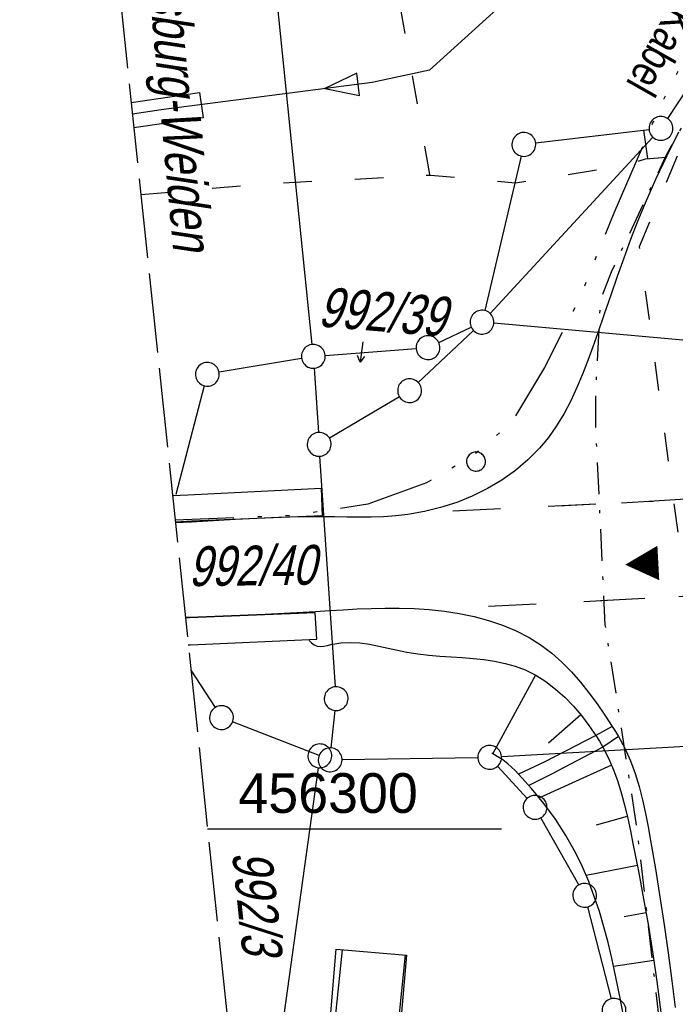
# Model space of a CAD drawing. Extents: x 509535 to 509917, y 455493 to 456443.
# Tile 21 of 34: x 509535 to 509577, y 456289 to 456351. Entities that reach past the tile are written whole.
import ezdxf
from ezdxf.enums import TextEntityAlignment as Align

# ---------------------------------------------------------------- set-up
doc = ezdxf.new("R2010")
doc.units = 0
doc.header["$LTSCALE"] = 10
doc.header["$MEASUREMENT"] = 0
for name, pattern in [('ACAD_ISO03W100', [30, 12, -18]), ('ACAD_ISO14W100', [25.5, 12, -3, 0.5, -3, 0.5, -3, 0.5, -3]), ('LT00', [0]), ('LT02', [0.4, 0.2, -0.2]), ('LT08', [0.42, 0.2, -0.1, 0.02, -0.1]), ('LT14', [0.6, 0.5, -0.1])]:
    doc.linetypes.add(name, pattern=pattern)
doc.layers.get('0').update_dxf_attribs({"linetype": 'LT00'})
for name, color, linetype in [('--EK_FBR', 1, 'LT00'), ('ABWASSERLTG', 24, 'LT00'), ('ABWASSERLTG_FLIEßPF', 26, 'Continuous'), ('ABWASSERLTG_TEXT', 26, 'Continuous'), ('DFK_BEB_SCHR', 254, 'LT00'), ('DFK_BEBAUUNG', 250, 'LT00'), ('DFK_BES-WEGE', 255, 'LT00'), ('DFK_FLUR_NR', 250, 'LT00'), ('DFK_FLURNR_PFEIL', 250, 'LT00'), ('DFK_GZPKT', 250, 'LT00'), ('DFK_KATASTER', 250, 'LT00'), ('DFK_TOPO-ANL', 252, 'LT00'), ('DFK_VERMPKT', 252, 'LT00'), ('ORTSRICHTUNG', 7, 'Continuous'), ('STROM_UNTER', 80, 'LT08'), ('TELEKOM', 210, 'ACAD_ISO14W100'), ('TELEKOM_TEXT', 210, 'Continuous'), ('V114_AFBR_BAB', 250, 'LT00'), ('V114_LG_MARK', 250, 'LT02'), ('V115_AFBR_BAB', 250, 'LT00'), ('V115_BOESCH', 250, 'LT00'), ('V115_BOSCHUNG', 250, 'LT00'), ('V115_BR_KAPPE', 30, 'LT00'), ('V115_LG_MARK', 250, 'LT02'), ('V115_RASTER', 250, 'LT00'), ('V115_RAUHGE', 250, 'LT00'), ('WASSERLTG', 130, 'ACAD_ISO03W100')]:
    doc.layers.add(name, color=color, linetype=linetype)
doc.layers.add('-BLATT_115-RAND', color=7, linetype='LT14', plot=False)
doc.styles.add('Beschrift', font='ARIAL.TTF')
doc.styles.get("Standard").update_dxf_attribs({"font": 'ARIAL.TTF'})
doc.styles.add('Versorgungsltg', font='ARIAL.TTF', dxfattribs={"width": 0.8, "height": 2})

# ---------------------------------------------------------------- blocks, each defined once
blk = doc.blocks.new('SYMB7060')
at = {"color": 0, "linetype": 'ByBlock'}
for p, q in [((-0.26, 0), (0, 0)), ((-0.08, 0.045), (0, 0)), ((0, 0), (-0.08, -0.045))]:
    blk.add_line(p, q, dxfattribs=at)
blk = doc.blocks.new('SYMB7010')
at = {"color": 0, "linetype": 'ByBlock'}
for points in [[(-0.031408, 0.499213), (-0.093728, 0.49134), (-0.15457, 0.475719), (-0.212975, 0.452595), (-0.268021, 0.422333), (-0.31884, 0.385411), (-0.36463, 0.342411), (-0.40467, 0.29401), (-0.438329, 0.240973), (-0.465074, 0.184136), (-0.484486, 0.124395), (-0.496256, 0.062692), (-0.5002, 0)], [(0.5002, 0), (0.496256, 0.062692), (0.484485, 0.124395), (0.465074, 0.184136), (0.438329, 0.240973), (0.40467, 0.29401), (0.36463, 0.342411), (0.31884, 0.385411), (0.268021, 0.422333), (0.212975, 0.452595), (0.15457, 0.475719), (0.093728, 0.49134), (0.031408, 0.499213), (-0.031408, 0.499213)], [(-0.5002, 0), (-0.496256, -0.062692), (-0.484486, -0.124395), (-0.465075, -0.184136), (-0.438329, -0.240973), (-0.404671, -0.29401), (-0.36463, -0.342411), (-0.31884, -0.385411), (-0.268021, -0.422333), (-0.212975, -0.452595), (-0.154571, -0.475719), (-0.093728, -0.49134), (-0.031408, -0.499213), (0.031408, -0.499213)], [(0.031408, -0.499213), (0.093728, -0.491341), (0.15457, -0.475719), (0.212975, -0.452595), (0.268021, -0.422333), (0.31884, -0.385411), (0.36463, -0.342411), (0.404671, -0.294011), (0.438329, -0.240974), (0.465075, -0.184136), (0.484486, -0.124395), (0.496256, -0.062692), (0.500201, 0)]]:
    blk.add_lwpolyline(points, dxfattribs=at)
blk = doc.blocks.new('ABWASSER-FLIEßPF')
at = {"layer": 'ABWASSERLTG_FLIEßPF'}
for p, q in [((0, 0), (-2.109, 0.703)), ((-2.109, 0.703), (-2.109, -0.703)), ((-2.109, -0.703), (0, 0))]:
    blk.add_line(p, q, dxfattribs=at)

msp = doc.modelspace()

# ---------------------------------------------------------------- linework, layer by layer
at = {"layer": '--EK_FBR'}
for points in [[(509576.825, 456343.847), (509576.083, 456342.372), (509575.379, 456340.883), (509574.719, 456339.378), (509574.254, 456338.237), (509573.81, 456337.087), (509573.384, 456335.928), (509572.969, 456334.761), (509572.562, 456333.587), (509572.155, 456332.405), (509571.745, 456331.216), (509571.44, 456330.346), (509571.124, 456329.479), (509570.79, 456328.62), (509570.433, 456327.774), (509570.046, 456326.948), (509569.622, 456326.147), (509569.156, 456325.376), (509568.641, 456324.642), (509568.07, 456323.95), (509567.349, 456323.22), (509566.557, 456322.553), (509565.703, 456321.952), (509564.797, 456321.416), (509563.848, 456320.948), (509562.864, 456320.55), (509561.855, 456320.223), (509560.831, 456319.968), (509559.799, 456319.787), (509559.026, 456319.7), (509558.254, 456319.647), (509557.483, 456319.622), (509556.712, 456319.616), (509555.942, 456319.623), (509555.172, 456319.634), (509554.402, 456319.642), (509553.032, 456319.633), (509551.662, 456319.598), (509550.291, 456319.541), (509548.921, 456319.469), (509547.55, 456319.39), (509546.179, 456319.308), (509545.161, 456319.251)], [(509576.825, 456343.847), (509576.083, 456342.372), (509575.379, 456340.883), (509574.719, 456339.378), (509574.253, 456338.237), (509573.81, 456337.087), (509573.384, 456335.928), (509572.969, 456334.761), (509572.562, 456333.586), (509572.155, 456332.405), (509571.745, 456331.216), (509571.44, 456330.346), (509571.124, 456329.479), (509570.79, 456328.62), (509570.433, 456327.774), (509570.046, 456326.948), (509569.622, 456326.147), (509569.156, 456325.376), (509568.641, 456324.642), (509568.07, 456323.95), (509567.765, 456323.641)], [(509545.784, 456313.317), (509546.038, 456313.327), (509547.631, 456313.389), (509549.223, 456313.452), (509550.813, 456313.52), (509552.401, 456313.596), (509553.983, 456313.684), (509554.854, 456313.738), (509555.724, 456313.791), (509556.597, 456313.838), (509557.473, 456313.874), (509558.355, 456313.894), (509559.244, 456313.892), (509560.19, 456313.861), (509561.14, 456313.797), (509562.088, 456313.695), (509563.029, 456313.55), (509563.957, 456313.358), (509564.865, 456313.116), (509565.749, 456312.819), (509566.601, 456312.463), (509567.417, 456312.043), (509568.19, 456311.556), (509568.858, 456311.047), (509569.488, 456310.486), (509570.084, 456309.879), (509570.649, 456309.236), (509571.185, 456308.563), (509571.697, 456307.868), (509572.187, 456307.159), (509572.659, 456306.444), (509572.858, 456306.133), (509573.05, 456305.819), (509573.452, 456305.067), (509573.797, 456304.286), (509574.091, 456303.482), (509574.342, 456302.658), (509574.557, 456301.82), (509574.745, 456300.971), (509574.913, 456300.116), (509575.069, 456299.259), (509575.375, 456297.485), (509575.66, 456295.719), (509575.927, 456293.959), (509576.175, 456292.199), (509576.405, 456290.437), (509576.608, 456288.756)]]:
    msp.add_lwpolyline(points, dxfattribs=at)
at = {"layer": '-BLATT_115-RAND'}
msp.add_lwpolyline([(509535.358, 456412.526), (509632.037, 455492.592), (509917.465, 455522.589), (509820.786, 456442.523), (509535.358, 456412.526)], dxfattribs=at)
at = {"layer": 'ABWASSERLTG', "flags": 128}
msp.add_lwpolyline([(509646.579, 456424.215), (509646.485, 456418.887), (509643.747, 456414.567), (509640.207, 456410.966), (509614.026, 456390.46), (509600.101, 456375.171), (509588.479, 456369.227), (509587.129, 456368.207), (509569.369, 456358.688), (509566.457, 456353.499), (509565.605, 456351.786), (509561.162, 456347.764), (509557.541, 456346.979), (509544.273, 456345.262), (509542.457, 456344.977)], dxfattribs=at)
at = {"layer": 'ABWASSERLTG_TEXT', "flags": 128}
msp.add_lwpolyline([(509542.378, 456345.726), (509546.676, 456346.355), (509546.908, 456344.763), (509542.546, 456344.127)], dxfattribs=at)
at = {"layer": 'DFK_BEB_SCHR'}
for p, q in [((509555.651, 456292.388), (509553.581, 456272.053)), ((509557.729, 456273.298), (509559.638, 456292.057))]:
    msp.add_line(p, q, dxfattribs=at)
at = {"layer": 'DFK_BEBAUUNG'}
msp.add_lwpolyline([(509551.93, 456272.2), (509552.62, 456278.98), (509554.14, 456278.849), (509555.27, 456292.42), (509559.71, 456292.05), (509558.82, 456281.94), (509560.32, 456281.8), (509559.98, 456277.999), (509559.64, 456278.03), (509559.21, 456273.169), (509556.78, 456273.379), (509556.64, 456271.78), (509551.93, 456272.2)], dxfattribs=at)
at = {"layer": 'DFK_KATASTER'}
for p, q in [((509553.764, 456330.486), (509546.736, 456399.573)), ((509588.239, 456363.172), (509576.132, 456344.717)), ((509574.975, 456344.003), (509567.835, 456343.167)), ((509566.919, 456342.349), (509564.632, 456332.619)), ((509563.915, 456331.375), (509560.445, 456328.094)), ((509561.739, 456330.609), (509563.782, 456331.57)), ((509585.363, 456330.006), (509565.207, 456331.822)), ((509554.588, 456329.796), (509560.312, 456330.232)), ((509553.101, 456329.614), (509547.91, 456328.734)), ((509553.89, 456328.991), (509554.16, 456324.948)), ((509546.98, 456327.884), (509545.181, 456321.035)), ((509559.255, 456327.196), (509554.855, 456324.582)), ((509555.23, 456308.938), (509554.26, 456323.451)), ((509546.135, 456309.981), (509547.653, 456307.63)), ((509554.974, 456305.086), (509555.207, 456307.443)), ((509554.201, 456304.61), (509548.759, 456306.727)), ((509565.689, 456304.543), (509586.642, 456305.728)), ((509555.65, 456304.352), (509564.19, 456304.487)), ((509554.148, 456303.847), (509549.958, 456273.605)), ((509565.444, 456303.944), (509567.296, 456301.904)), ((509570.552, 456296.463), (509568.168, 456300.696)), ((509571.106, 456295.083), (509572.585, 456289.295))]:
    msp.add_line(p, q, dxfattribs=at)
at = {"layer": 'DFK_TOPO-ANL'}
msp.add_line((509564.969, 456332.44), (509575.212, 456343.538), dxfattribs=at)
at = {"layer": 'STROM_UNTER', "flags": 128}
msp.add_lwpolyline([(509648.392, 456424.405), (509648.273, 456424.282), (509644.038, 456420.309), (509641.015, 456417.288), (509635.444, 456411.852), (509627.615, 456403.904), (509624.801, 456401.209), (509618.96, 456396.216), (509614.474, 456392.722), (509612.082, 456390.297), (509609.252, 456387.2), (509608.092, 456385.936), (509605.394, 456382.993), (509602.829, 456379.891), (509599.124, 456375.292), (509598.202, 456374.011), (509594.704, 456369.793), (509591.29, 456365.676), (509589.803, 456363.543), (509588.891, 456362.081), (509587.58, 456360.197), (509586.152, 456358.034), (509584.048, 456354.945), (509581.26, 456350.91), (509579.144, 456347.958), (509577.927, 456345.849), (509576.016, 456342.327), (509572.595, 456335.044), (509571.896, 456333.242), (509571.6, 456327.427), (509571.6, 456325.294), (509572.195, 456312.847), (509574.207, 456300.008), (509578.691, 456261.29), (509581.722, 456235.32), (509586.436, 456204.517)], dxfattribs=at)
at = {"layer": 'TELEKOM', "ltscale": 0.05, "flags": 128}
msp.add_lwpolyline([(509653.047, 456424.894), (509650.811, 456422.881), (509648.429, 456419.631), (509635.587, 456408.945), (509631.907, 456405.505), (509619.917, 456396.374), (509606.351, 456385.228), (509593.647, 456372.456), (509589.025, 456367.04), (509585.561, 456362.69), (509580.041, 456353.784), (509577.375, 456348.812), (509575.687, 456345.527), (509572.747, 456338.751), (509570.613, 456333.424), (509568.385, 456329.045), (509566.283, 456325.537), (509563.797, 456323.409), (509560.957, 456321.776), (509557.263, 456320.429), (509552.575, 456319.719), (509545.142, 456319.425)], dxfattribs=at)
at = {"layer": 'V114_AFBR_BAB'}
msp.add_lwpolyline([(509576.825, 456343.847), (509576.083, 456342.372), (509575.379, 456340.883), (509574.719, 456339.378), (509574.253, 456338.237), (509573.81, 456337.087), (509573.384, 456335.928), (509572.969, 456334.761), (509572.562, 456333.586), (509572.155, 456332.405), (509571.745, 456331.216), (509571.44, 456330.346), (509571.124, 456329.479), (509570.79, 456328.62), (509570.433, 456327.774), (509570.046, 456326.948), (509569.622, 456326.147), (509569.156, 456325.376), (509568.641, 456324.642), (509568.07, 456323.95), (509567.765, 456323.641)], dxfattribs=at)
at = {"layer": 'V114_LG_MARK', "flags": 128}
msp.add_lwpolyline([(509569.245, 456320.331), (509574.632, 456320.593), (509584.653, 456321.229)], dxfattribs=at)
at = {"layer": 'V114_LG_MARK', "ltscale": 1.4}
msp.add_lwpolyline([(509571.909, 456314.37), (509577.081, 456314.634), (509590.03, 456315.545)], dxfattribs=at)
at = {"layer": 'V115_AFBR_BAB'}
for points in [[(509576.825, 456343.847), (509576.083, 456342.372), (509575.379, 456340.883), (509574.719, 456339.378), (509574.254, 456338.237), (509573.81, 456337.087), (509573.384, 456335.928), (509572.969, 456334.761), (509572.562, 456333.587), (509572.155, 456332.405), (509571.745, 456331.216), (509571.44, 456330.346), (509571.124, 456329.479), (509570.79, 456328.62), (509570.433, 456327.774), (509570.046, 456326.948), (509569.622, 456326.147), (509569.156, 456325.376), (509568.641, 456324.642), (509568.07, 456323.95), (509567.349, 456323.22), (509566.557, 456322.553), (509565.703, 456321.952), (509564.797, 456321.416), (509563.848, 456320.948), (509562.864, 456320.55), (509561.855, 456320.223), (509560.831, 456319.968), (509559.799, 456319.787), (509559.026, 456319.7), (509558.254, 456319.647), (509557.483, 456319.622), (509556.712, 456319.616), (509555.942, 456319.623), (509555.172, 456319.634), (509554.402, 456319.642), (509553.032, 456319.633), (509551.662, 456319.598), (509550.291, 456319.541), (509548.921, 456319.469), (509547.55, 456319.39), (509546.179, 456319.308), (509545.161, 456319.251)], [(509545.784, 456313.317), (509546.038, 456313.327), (509547.631, 456313.389), (509549.223, 456313.452), (509550.813, 456313.52), (509552.401, 456313.596), (509553.983, 456313.684), (509554.854, 456313.738), (509555.724, 456313.791), (509556.597, 456313.838), (509557.473, 456313.874), (509558.355, 456313.894), (509559.244, 456313.892), (509560.19, 456313.861), (509561.14, 456313.797), (509562.088, 456313.695), (509563.029, 456313.55), (509563.957, 456313.358), (509564.865, 456313.116), (509565.749, 456312.819), (509566.601, 456312.463), (509567.417, 456312.043), (509568.19, 456311.556), (509568.858, 456311.047), (509569.488, 456310.486), (509570.084, 456309.879), (509570.649, 456309.236), (509571.185, 456308.563), (509571.697, 456307.868), (509572.187, 456307.159), (509572.659, 456306.444), (509572.858, 456306.133), (509573.05, 456305.819), (509573.452, 456305.067), (509573.797, 456304.286), (509574.091, 456303.482), (509574.342, 456302.658), (509574.557, 456301.82), (509574.745, 456300.971), (509574.913, 456300.116), (509575.069, 456299.259), (509575.375, 456297.485), (509575.66, 456295.719), (509575.927, 456293.959), (509576.175, 456292.199), (509576.405, 456290.437), (509576.608, 456288.756)]]:
    msp.add_lwpolyline(points, dxfattribs=at)
at = {"layer": 'V115_BOESCH'}
for points in [[(509553.572, 456311.863), (509553.735, 456311.713), (509553.902, 456311.585), (509554.081, 456311.499), (509554.284, 456311.47), (509554.5, 456311.492), (509554.724, 456311.542), (509554.951, 456311.6), (509555.568, 456311.708), (509556.175, 456311.736), (509556.774, 456311.701), (509557.367, 456311.618), (509557.957, 456311.502), (509558.547, 456311.369), (509559.139, 456311.235), (509559.736, 456311.114), (509560.422, 456311.008), (509561.115, 456310.931), (509561.811, 456310.873), (509562.508, 456310.825), (509563.202, 456310.778), (509563.892, 456310.723), (509564.575, 456310.65), (509565.247, 456310.551), (509565.906, 456310.415), (509566.548, 456310.234), (509567.172, 456309.999), (509567.84, 456309.666), (509568.479, 456309.263), (509569.088, 456308.799), (509569.665, 456308.282), (509570.209, 456307.722), (509570.719, 456307.128), (509571.191, 456306.507), (509571.625, 456305.869), (509571.849, 456305.509), (509572.06, 456305.144), (509572.417, 456304.44), (509572.728, 456303.713), (509572.998, 456302.967), (509573.234, 456302.207), (509573.442, 456301.434), (509573.628, 456300.653), (509573.799, 456299.867), (509573.961, 456299.079), (509574.306, 456297.335), (509574.632, 456295.598), (509574.937, 456293.863), (509575.217, 456292.127), (509575.469, 456290.387), (509575.732, 456288.287)], [(509573.356, 456288.239), (509573.132, 456289.448), (509572.89, 456290.656), (509572.626, 456291.861), (509572.39, 456292.843), (509572.131, 456293.821), (509571.845, 456294.789), (509571.527, 456295.747), (509571.173, 456296.689), (509570.779, 456297.613), (509570.34, 456298.516), (509569.743, 456299.578), (509569.081, 456300.603), (509568.358, 456301.59), (509567.583, 456302.537), (509566.761, 456303.445), (509566.542, 456303.671), (509566.317, 456303.889), (509566.082, 456304.094), (509565.76, 456304.335), (509565.422, 456304.556), (509565.077, 456304.767)]]:
    msp.add_lwpolyline(points, dxfattribs=at)
at = {"layer": 'V115_BOSCHUNG'}
for p, q in [((509567.819, 456309.677), (509565.133, 456304.733)), ((509570.685, 456307.168), (509568.634, 456305.399)), ((509572.605, 456304.013), (509568.081, 456301.94)), ((509573.599, 456300.783), (509571.635, 456300.238)), ((509574.236, 456297.692), (509571.022, 456297.057)), ((509574.792, 456294.705), (509573.404, 456294.464)), ((509575.279, 456291.716), (509572.745, 456291.331))]:
    msp.add_line(p, q, dxfattribs=at)
at = {"layer": 'V115_BR_KAPPE'}
for points in [[(509544.978, 456320.984), (509545.952, 456321.027), (509554.325, 456321.436), (509554.404, 456319.692), (509546.186, 456319.356), (509545.155, 456319.308)], [(509545.967, 456311.578), (509546.106, 456311.584), (509554.067, 456311.934), (509553.959, 456313.602), (509546.052, 456313.281), (509545.789, 456313.27)]]:
    msp.add_lwpolyline(points, dxfattribs=at)
at = {"layer": 'V115_LG_MARK', "ltscale": 1.5, "flags": 128}
for points in [[(509562.628, 456320.01), (509574.632, 456320.593), (509584.653, 456321.229)], [(509564.871, 456314.011), (509577.081, 456314.634), (509590.03, 456315.545)]]:
    msp.add_lwpolyline(points, dxfattribs=at)
at = {"layer": 'V115_RASTER'}
msp.add_line((509547.184, 456300), (509565.684, 456300), dxfattribs=at)
at = {"layer": 'V115_RAUHGE'}
for points in [[(509572.659, 456306.444), (509571.625, 456305.869), (509568.423, 456304.211), (509566.761, 456303.445)], [(509573.05, 456305.819), (509572.06, 456305.144), (509568.801, 456303.424), (509567.401, 456302.722)]]:
    msp.add_lwpolyline(points, dxfattribs=at)
at = {"layer": 'WASSERLTG', "ltscale": 0.015, "flags": 128}
for points in [[(509542.988, 456339.919), (509550.361, 456340.58), (509561.223, 456341.152), (509566.566, 456340.672), (509573.421, 456341.756), (509574.741, 456342.176), (509576.632, 456342.326), (509579.786, 456342.787), (509586.389, 456352.93), (509591.795, 456360.938), (509601.015, 456372.954), (509608.392, 456381.468), (509620.913, 456393.842), (509638.507, 456407.434), (509653.042, 456415.548), (509677.349, 456427.448)], [(509561.176, 456341.196), (509548.349, 456413.891)], [(509574.899, 456342.187), (509574.648, 456343.992)], [(509576.739, 456342.339), (509574.354, 456336.642), (509578.442, 456306.433), (509582.591, 456269.414), (509583.098, 456264.899), (509588.011, 456220.842), (509587.981, 456219.658)]]:
    msp.add_lwpolyline(points, dxfattribs=at)

# ---------------------------------------------------------------- block references
at = {"layer": 'ABWASSERLTG_FLIEßPF', "rotation": 187.3725520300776}
msp.add_blockref('ABWASSER-FLIEßPF', (509554.569, 456346.594), dxfattribs=at)
at = {"layer": 'DFK_FLURNR_PFEIL', "xscale": 5, "yscale": 5, "zscale": 5, "rotation": 262.162929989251}
msp.add_blockref('SYMB7060', (509556.79, 456329.369), dxfattribs=at)
at = {"layer": 'DFK_GZPKT', "xscale": 1.500000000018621, "yscale": 1.5, "zscale": 1.5, "rotation": 264.7377099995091}
for p in [(509575.72, 456344.09), (509567.09, 456343.08), (509564.46, 456331.89), (509561.06, 456330.289), (509553.84, 456329.738), (509547.17, 456328.609), (509559.9, 456327.579), (509554.21, 456324.199), (509555.28, 456308.19), (509548.06, 456307), (509554.25, 456304.59), (509564.94, 456304.5), (509554.9, 456304.34), (509567.8, 456301.349), (509570.92, 456295.81), (509572.77, 456288.57)]:
    msp.add_blockref('SYMB7010', p, dxfattribs=at)
at = {"layer": 'DFK_VERMPKT', "xscale": 1.200000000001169, "yscale": 1.200000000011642, "zscale": 1.2, "rotation": 264.7377100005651}
msp.add_blockref('SYMB7010', (509564.08, 456323.119), dxfattribs=at)

# ---------------------------------------------------------------- texts
at = {"layer": 'DFK_BES-WEGE', "oblique": 13.754, "width": 0.75}
msp.add_text('Bahnlinie Regensburg-Weiden', height=2.5, rotation=275.21345, dxfattribs=at).set_placement((509541.793, 456371.737))
at = {"layer": 'DFK_FLUR_NR', "oblique": 13.754, "width": 0.75}
for s, rotation, p in [('992/39', -4.67477, (509554.091, 456331.635)), ('992/40', 0.70058, (509545.985, 456315.272)), ('992/3', 275.9994, (509548.718, 456298.529))]:
    msp.add_text(s, height=2.5, rotation=rotation, dxfattribs=at).set_placement(p)
at = {"layer": 'ORTSRICHTUNG', "insert": (509582.519, 456316.023), "char_height": 2.5, "attachment_point": 8, "rotation": 3.09081, "style": 'Beschrift'}
msp.add_mtext('◄ Glashütte', dxfattribs=at)
at = {"layer": 'TELEKOM_TEXT', "style": 'Versorgungsltg', "width": 0.8}
msp.add_text('Telekom Kabel', height=2, rotation=240.42116, dxfattribs=at).set_placement((509577.155, 456353.389), align=Align.CENTER)
at = {"layer": 'V115_RASTER', "width": 0.969}
msp.add_text(' 456300', height=2.5, rotation=0.00138, dxfattribs=at).set_placement((509548.184, 456301))

doc.saveas('drawing.dxf')
